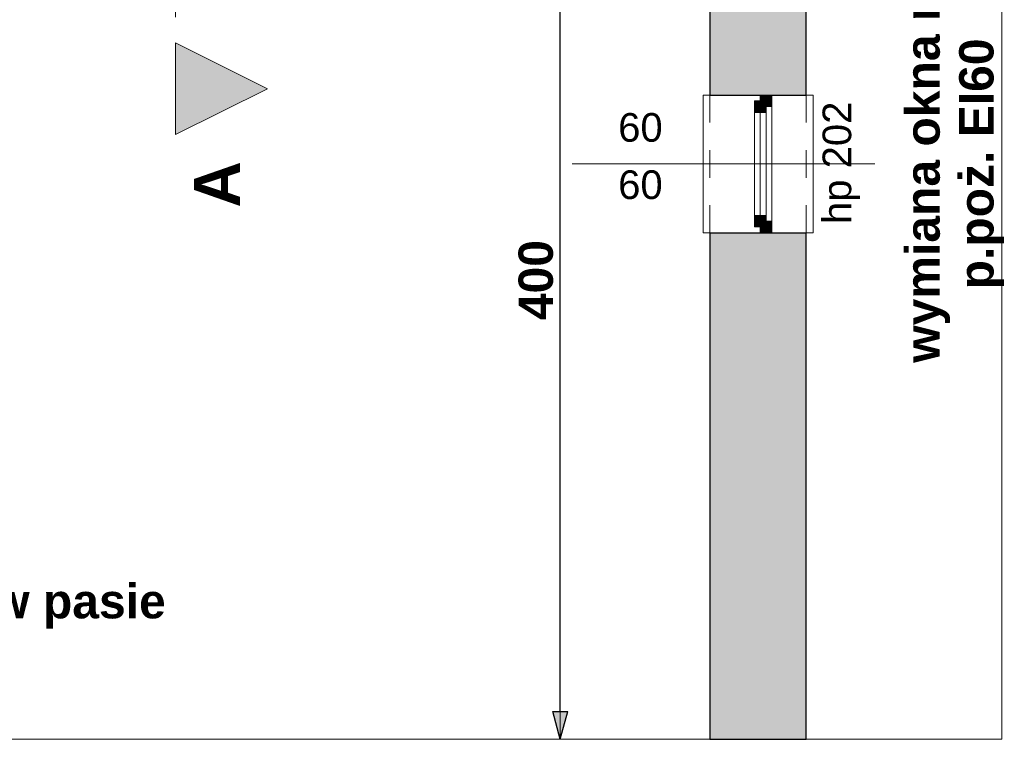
# Model space of a CAD drawing. Header units: centimetres. Extents: x -509 to 939, y -960 to 494.
# Tile 2 of 14: x -61 to 369, y -960 to -647. Entities that reach past the tile are written whole.
import ezdxf

# ---------------------------------------------------------------- set-up
doc = ezdxf.new("R2010")
doc.units = ezdxf.units.CM
doc.header["$MEASUREMENT"] = 0
for name, pattern in [('Przerywana', [24, 12, -12]), ('Przerywana długa', [39, 25, -14]), ('Wipeout_Contour', [100, 0, -100])]:
    doc.linetypes.add(name, pattern=pattern)
for name, color, linetype, lineweight in [('130-Teren_Nr_pióra__19', 255, 'Continuous', 0), ('220 - ŚCIANY WEWNĘTRZNE_Nr_pióra__27', 7, 'Continuous', 25), ('220-A Ściany_Nr_pióra__120', 7, 'Continuous', 13), ('220-Ściany_Nr_pióra__19', 255, 'Continuous', 13), ('440-Stropy_Nr_pióra__19', 255, 'Continuous', 0), ('Nowe_220-A Ściany_Nr_pióra__20', 1, 'Continuous', 13), ('Nowe_299-Wymiary Opisy_Nr_pióra__140', 1, 'Continuous', 25), ('Nowe_299-Wymiary Opisy_Nr_pióra__20', 1, 'Continuous', 13), ('Nowe_299-Wymiary Opisy_Nr_pióra__6', 5, 'Continuous', 13), ('Nowe_A-TABELKA_Nr_pióra__140', 1, 'Continuous', 25), ('Nowe_Bloki tekstowe_Nr_pióra__140', 1, 'Continuous', 25), ('Okna Archicada_Nr_pióra__27', 7, 'Continuous', 25), ('Znaczniki okien Archicada_Nr_pióra__7', 7, 'Continuous', 13)]:
    doc.layers.add(name, color=color, linetype=linetype, lineweight=lineweight)
for name, color, linetype in [('220 - ŚCIANY WEWNĘTRZNE', 7, 'Continuous'), ('440-Stropy', 7, 'Continuous'), ('Nowe_299-Wymiary Opisy', 7, 'Continuous'), ('Okna Archicada', 7, 'Continuous')]:
    doc.layers.add(name, color=color, linetype=linetype)
for name, color, linetype, lineweight, true_color in [('840-Znaczniki ogólne_Nr_pióra__5', 7, 'Continuous', 13, 0x40a5ff), ('Nowe_299-Wymiary Opisy_Nr_pióra__45', 7, 'Continuous', 15, 0x40a5ff), ('Nowe_299-Wymiary Opisy_Nr_pióra__85', 7, 'Continuous', 13, 0x80c2ff), ('Okna Archicada_Nr_pióra__23', 7, 'Continuous', 15, 0xff6600), ('Okna Archicada_Nr_pióra__3', 7, 'Continuous', 13, 0xff6600), ('Znaczniki okien Archicada_Nr_pióra__45', 7, 'Continuous', 15, 0x40a5ff)]:
    doc.layers.add(name, color=color, linetype=linetype, lineweight=lineweight, true_color=true_color)
doc.styles.add('STYL_AUTOMATYCZNY_1', font='arial.ttf')
doc.styles.add('STYL_AUTOMATYCZNY_2', font='arial.ttf')
doc.styles.add('STYL_AUTOMATYCZNY_3', font='arial.ttf')
doc.styles.add('STYL_AUTOMATYCZNY_4', font='arial.ttf')
doc.dimstyles.new('STYL_AUTOMATYCZNY__1', dxfattribs={"dimtxt": 15, "dimasz": 11.875, "dimexe": 0.18, "dimexo": 0.0625, "dimgap": 0, "dimtad": 1, "dimtih": 1, "dimtoh": 1, "dimdec": 0, "dimzin": 0, "dimdsep": 46, "dimtxsty": 'STYL_AUTOMATYCZNY_2', "dimblk": 'ARROWHEAD_6', "dimblk1": 'ARROWHEAD_6', "dimblk2": 'ARROWHEAD_6', "dimcen": 0.09, "dimse1": 1, "dimse2": 1, "dimclrd": 256, "dimclre": 256, "dimclrt": 5, "dimadec": 1, "dimazin": 0, "dimtfac": 1, "dimtdec": 4, "dimtmove": 0, "dimatfit": 3, "dimfxl": 1, "dimtolj": 1, "dimtzin": 0, "dimarcsym": 0})
doc.dimstyles.new('STYL_AUTOMATYCZNY__3', dxfattribs={"dimtxt": 15, "dimasz": 11.875, "dimexe": 0.18, "dimexo": 0.0625, "dimgap": 0, "dimtad": 1, "dimdec": 0, "dimzin": 0, "dimdsep": 46, "dimtxsty": 'STYL_AUTOMATYCZNY_3', "dimblk": 'ARROWHEAD_5', "dimblk1": 'ARROWHEAD_5', "dimblk2": 'ARROWHEAD_5', "dimcen": 0.09, "dimse1": 1, "dimse2": 1, "dimclrd": 1, "dimclre": 1, "dimclrt": 1, "dimadec": 1, "dimazin": 0, "dimtfac": 1, "dimtdec": 4, "dimtmove": 0, "dimatfit": 3, "dimfxl": 1, "dimtolj": 1, "dimtzin": 0, "dimarcsym": 0})

# ---------------------------------------------------------------- blocks, each defined once
blk = doc.blocks.new('*D5')
at = {"layer": 'Nowe_299-Wymiary Opisy_Nr_pióra__45', "color": 161, "linetype": 'Continuous', "lineweight": 15, "true_color": 0x40a5ff}
for p, q in [((181.39, -622.76), (168.89, -635.26)), ((234.13, -635.26), (246.63, -622.76))]:
    blk.add_line(p, q, dxfattribs=at)
at = {"layer": 'Nowe_299-Wymiary Opisy_Nr_pióra__85', "color": 151, "linetype": 'Continuous', "lineweight": 13, "true_color": 0x80c2ff}
for p, q in [((175.14, -640.73), (175.14, -617.29)), ((240.38, -640.73), (240.38, -617.29)), ((175.14, -629.01), (240.38, -629.01)), ((240.38, -629.01), (249.76, -629.01))]:
    blk.add_line(p, q, dxfattribs=at)
at = {"layer": 'Nowe_299-Wymiary Opisy_Nr_pióra__6', "color": 5, "lineweight": 13, "insert": (196.32, -626.01), "char_height": 15, "attachment_point": 7, "style": 'STYL_AUTOMATYCZNY_2'}
blk.add_mtext('\\A1;{\\pql;\\fArial|b0|i0|c238|p0;\\W1.000000;65}', dxfattribs=at)
blk = doc.blocks.new('ARROWHEAD_6')
at = {"color": 0, "linetype": 'Continuous', "lineweight": 0}
for p, q in [((-0.5, -0.5), (0.5, 0.5)), ((0, 0), (-1, 0))]:
    blk.add_line(p, q, dxfattribs=at)
blk = doc.blocks.new('*D14')
at = {"layer": 'Nowe_299-Wymiary Opisy_Nr_pióra__140', "linetype": 'Continuous', "lineweight": 25}
for points in [[(175.14, -560.47), (171.91, -572.54), (178.38, -572.54)], [(175.14, -960.47), (178.38, -948.4), (171.91, -948.4)]]:
    blk.add_hatch(color=1, dxfattribs=at).paths.add_polyline_path(points)
at = {"layer": 'Nowe_299-Wymiary Opisy_Nr_pióra__140', "color": 1, "linetype": 'Continuous', "lineweight": 25}
for p, q in [((175.14, -560.47), (171.91, -572.54)), ((175.14, -560.47), (178.38, -572.54)), ((178.38, -572.54), (171.91, -572.54)), ((175.14, -948.4), (175.14, -572.54)), ((171.91, -948.4), (178.38, -948.4)), ((175.14, -960.47), (171.91, -948.4)), ((175.14, -960.47), (178.38, -948.4))]:
    blk.add_line(p, q, dxfattribs=at)
at = {"layer": 'Nowe_299-Wymiary Opisy_Nr_pióra__20', "color": 1, "lineweight": 13, "insert": (172.14, -777.63), "char_height": 15, "attachment_point": 7, "rotation": 90, "style": 'STYL_AUTOMATYCZNY_3'}
blk.add_mtext('\\A1;{\\pql;\\fArial|b1|i0|c238|p0;\\W1.000000;400}', dxfattribs=at)
blk = doc.blocks.new('ARROWHEAD_5')
at = {"linetype": 'Continuous', "lineweight": 0}
blk.add_hatch(color=0, dxfattribs=at).paths.add_polyline_path([(-1, 0.2679), (0, 0), (-1, -0.2679)])
at = {"color": 0, "linetype": 'Continuous', "lineweight": 0}
blk.add_line((0, 0), (-1, 0), dxfattribs=at)

msp = doc.modelspace()

# ---------------------------------------------------------------- hatches: boundary and pattern name
at = {"layer": '220-Ściany_Nr_pióra__19', "linetype": 'Continuous', "lineweight": 13}
h = msp.add_hatch(dxfattribs=at)
h.set_pattern_fill('Podwójny_szraf_1_4_0001', color=255, style=0, pattern_type=2)
h.set_pattern_definition([(45, (0, 0), (-22.981, 22.981), []), (45, (-4.596, 4.596), (-22.981, 22.981), [])])
h.paths.add_polyline_path([(-60.62, 390.38), (-449.86, 390.38), (-449.86, -250.47), (-60.62, -250.47), (-60.62, 141.53), (282.38, 141.53), (282.38, -960.47), (367.7, -960.47), (367.7, 141.53), (367.7, 390.38)])

# ---------------------------------------------------------------- linework, layer by layer
at = {"layer": '130-Teren_Nr_pióra__19', "color": 255, "linetype": 'Continuous', "lineweight": 0, "flags": 128}
msp.add_lwpolyline([(-449.86, -396.47), (-49.86, -396.47), (-49.86, -560.47), (175.14, -560.47), (175.14, -396.47), (240.38, -396.47), (240.38, -960.47), (-449.86, -960.47)], close=True, dxfattribs=at)

# ---------------------------------------------------------------- next in the draw order: wipeouts: each hides what was drawn before it
at = {"color": 254, "linetype": 'Wipeout_Contour', "lineweight": 0, "ltscale": 4498.88781}
msp.add_wipeout([(-449.86, 390.38), (-449.86, -250.47), (282.38, -250.47), (282.38, -960.47), (367.7, -960.47), (367.7, -250.47), (367.7, 390.38)], dxfattribs=at).dxf.layer = '440-Stropy'

# ---------------------------------------------------------------- next in the draw order: linework, layer by layer
at = {"layer": '440-Stropy_Nr_pióra__19', "color": 255, "linetype": 'Continuous', "lineweight": 0, "flags": 128}
msp.add_lwpolyline([(-449.86, 390.38), (-449.86, -250.47), (282.38, -250.47), (282.38, -960.47), (367.7, -960.47), (367.7, -250.47), (367.7, 390.38)], close=True, dxfattribs=at)

# ---------------------------------------------------------------- next in the draw order: wipeouts: each hides what was drawn before it
at = {"color": 254, "linetype": 'Wipeout_Contour', "lineweight": 0, "ltscale": 5304.275944}
msp.add_wipeout([(-449.86, -250.47), (240.38, -250.47), (282.38, -250.47), (282.38, -960.47), (367.7, -960.47), (367.7, -250.47), (367.7, 390.38), (240.38, 390.38), (-449.86, 390.38)], dxfattribs=at).dxf.layer = '440-Stropy'

# ---------------------------------------------------------------- next in the draw order: hatches: boundary and pattern name
at = {"layer": '220 - ŚCIANY WEWNĘTRZNE', "linetype": 'Continuous', "lineweight": 0, "true_color": 0x7f7f7f}
for points in [[(240.38, -517.47), (240.38, -679.47), (282.38, -679.47), (282.38, -517.47)], [(240.38, -960.47), (282.38, -960.47), (282.38, -739.47), (240.38, -739.47)]]:
    msp.add_hatch(color=8, dxfattribs=at).paths.add_polyline_path(points)
at = {"layer": '840-Znaczniki ogólne_Nr_pióra__5', "linetype": 'Continuous', "lineweight": 13, "true_color": 0x40a5ff}
msp.add_hatch(color=161, dxfattribs=at).paths.add_polyline_path([(7.39, -696.69), (47.39, -676.69), (7.39, -656.69)])

# ---------------------------------------------------------------- next in the draw order: linework, layer by layer
at = {"layer": '220 - ŚCIANY WEWNĘTRZNE_Nr_pióra__27', "color": 7, "linetype": 'Continuous', "lineweight": 25}
for p, q in [((240.38, -679.47), (262.38, -679.47)), ((262.38, -679.47), (267.38, -679.47)), ((267.38, -679.47), (282.38, -679.47)), ((240.38, -739.47), (262.38, -739.47)), ((262.38, -739.47), (267.38, -739.47)), ((267.38, -739.47), (282.38, -739.47))]:
    msp.add_line(p, q, dxfattribs=at)
at = {"layer": '220 - ŚCIANY WEWNĘTRZNE_Nr_pióra__27', "color": 7, "linetype": 'Continuous', "lineweight": 25, "flags": 128}
for points in [[(240.38, -517.47), (240.38, -679.47)], [(282.38, -679.47), (282.38, -517.47)], [(240.38, -739.47), (240.38, -960.47)], [(282.38, -960.47), (282.38, -739.47)], [(240.38, -960.47), (282.38, -960.47)]]:
    msp.add_lwpolyline(points, dxfattribs=at)
at = {"layer": '220-A Ściany_Nr_pióra__120', "color": 7, "linetype": 'Przerywana długa', "lineweight": 13}
msp.add_line((240.38, -960.47), (367.7, -960.47), dxfattribs=at)
at = {"layer": '440-Stropy_Nr_pióra__19', "color": 255, "linetype": 'Continuous', "lineweight": 0, "flags": 128}
msp.add_lwpolyline([(-449.86, -250.47), (240.38, -250.47), (282.38, -250.47), (282.38, -960.47), (367.7, -960.47), (367.7, -250.47), (367.7, 390.38), (240.38, 390.38), (-449.86, 390.38)], close=True, dxfattribs=at)
at = {"layer": '840-Znaczniki ogólne_Nr_pióra__5', "color": 161, "linetype": 'Przerywana', "lineweight": 13, "true_color": 0x40a5ff}
msp.add_line((7.39, 422.55), (7.39, -656.69), dxfattribs=at)
at = {"layer": '840-Znaczniki ogólne_Nr_pióra__5', "color": 161, "linetype": 'Continuous', "lineweight": 13, "true_color": 0x40a5ff, "flags": 128}
msp.add_lwpolyline([(7.39, -696.69), (7.39, -656.69), (47.39, -676.69)], close=True, dxfattribs=at)
at = {"layer": 'Nowe_220-A Ściany_Nr_pióra__20', "color": 1, "linetype": 'Continuous', "lineweight": 13}
msp.add_line((175.14, -560.47), (175.14, -960.47), dxfattribs=at)

# ---------------------------------------------------------------- next in the draw order: texts
at = {"layer": '840-Znaczniki ogólne_Nr_pióra__5', "color": 161, "lineweight": 13, "true_color": 0x40a5ff, "insert": (35.39, -728.5), "char_height": 20, "attachment_point": 7, "rotation": 90, "style": 'STYL_AUTOMATYCZNY_4'}
msp.add_mtext('\\A1;{\\pql;\\pt0;\\fArial|b1|i0|c238|p0;\\W1.000000;A}', dxfattribs=at)
at = {"layer": 'Nowe_A-TABELKA_Nr_pióra__140', "color": 1, "linetype": 'Continuous', "lineweight": 25, "insert": (-449.86, -822.47), "char_height": 15, "width": 461.4276, "attachment_point": 1, "line_spacing_factor": 0.936354, "style": 'STYL_AUTOMATYCZNY_4'}
msp.add_mtext('\\A1;{\\pql;\\fArial|b1|i0|c238|p0;\\L\\W1.000000;\\LUWAGA:\\P\\pql;\\fArial|b1|i0|c238|p0;\\l\\W1.000000;\\lWindę należy wydzielić pożarowo od istniejącego budynku porzez\\P\\pql;\\fArial|b1|i0|c238|p0;\\l\\W1.000000;\\lwymienę istniejąc\\fArial|b1|i0|c238|p0;\\l\\W1.000000;\\lych\\fArial|b1|i0|c238|p0;\\l\\W1.000000;\\l ok\\fArial|b1|i0|c238|p0;\\l\\W1.000000;\\lien\\fArial|b1|i0|c238|p0;\\l\\W1.000000;\\l na p.poż. w pasie 4m \\fArial|b1|i0|c238|p0;\\l\\H0.984482x;\\W1.000000;\\l+ wełna na elewacj\\fArial|b1|i0|c238|p0;\\H1.015763x;\\W1.000000;i}', dxfattribs=at)
at = {"layer": 'Nowe_Bloki tekstowe_Nr_pióra__140', "color": 1, "linetype": 'Continuous', "lineweight": 25, "insert": (325.62, -709.47), "char_height": 15, "width": 173.2349, "attachment_point": 2, "rotation": 90, "line_spacing_factor": 0.938653, "style": 'STYL_AUTOMATYCZNY_4'}
msp.add_mtext('\\A1;{\\pqc;\\fArial|b1|i0|c238|p0;\\W1.000000;wymiana okna na p.poż.\\fArial|b1|i0|c238|p0;\\W1.000000; EI60}', dxfattribs=at)
at = {"layer": 'Znaczniki okien Archicada_Nr_pióra__7', "color": 7, "lineweight": 13, "insert": (200.38, -703.43), "char_height": 12.5, "attachment_point": 7, "style": 'STYL_AUTOMATYCZNY_1'}
msp.add_mtext('\\A1;{\\pql;\\pt0;\\fArial|b0|i0|c238|p0;\\W1.000000;60\\fArial|b0|i0|c238|p0;\\W1.000000;\\A1{\\H.66x;\\S^  ;}\\fArial|b0|i0|c238|p0;\\W1.000000;\\fArial|b0|i0|c238|p0;\\W1.000000;}', dxfattribs=at)

# ---------------------------------------------------------------- next in the draw order: dimensions: what is measured, and where the dimension line sits
at = {"layer": 'Nowe_299-Wymiary Opisy', "color": 1, "linetype": 'Continuous', "lineweight": 25}
dim = msp.add_linear_dim(base=(175.14, -560.47), p1=(175.14, -960.47), p2=(175.14, -560.47), angle=90, dimstyle='STYL_AUTOMATYCZNY__3', dxfattribs=at)
dim.commit()
dim.dimension.update_dxf_attribs({"geometry": '*D14', "text_midpoint": (164.64, -760.51), "dimtype": 160, "text_rotation": 90})

# ---------------------------------------------------------------- next in the draw order: wipeouts: each hides what was drawn before it
at = {"color": 254, "linetype": 'Wipeout_Contour', "lineweight": 0, "ltscale": 4507.981413}
msp.add_wipeout([(262.38, -739.47), (262.38, -679.47), (240.38, -679.47), (237.38, -679.47), (237.38, -739.47), (240.38, -739.47)], dxfattribs=at).dxf.layer = 'Okna Archicada'
at = {"color": 254, "linetype": 'Wipeout_Contour', "lineweight": 0, "ltscale": 4573.275975}
msp.add_wipeout([(267.38, -679.47), (267.38, -739.47), (282.38, -739.47), (285.38, -739.47), (285.38, -679.47), (282.38, -679.47)], dxfattribs=at).dxf.layer = 'Okna Archicada'

# ---------------------------------------------------------------- next in the draw order: hatches: boundary and pattern name
at = {"layer": 'Okna Archicada', "linetype": 'Continuous', "lineweight": 0, "true_color": 0x7f7f7f}
for points in [[(267.38, -679.47), (262.38, -679.47), (262.38, -681.97), (264.88, -681.97), (264.88, -684.47), (267.38, -684.47)], [(262.38, -739.47), (267.38, -739.47), (267.38, -734.47), (264.88, -734.47), (264.88, -736.97), (262.38, -736.97)]]:
    msp.add_hatch(color=8, dxfattribs=at).paths.add_polyline_path(points)

# ---------------------------------------------------------------- next in the draw order: linework, layer by layer
at = {"layer": 'Okna Archicada_Nr_pióra__23', "color": 30, "linetype": 'Continuous', "lineweight": 15, "true_color": 0xff6600}
for p, q in [((259.88, -681.97), (264.88, -681.97)), ((262.38, -681.97), (262.38, -679.47)), ((264.88, -681.97), (262.38, -681.97)), ((264.88, -736.97), (259.88, -736.97)), ((262.38, -739.47), (262.38, -736.97)), ((262.38, -736.97), (264.88, -736.97))]:
    msp.add_line(p, q, dxfattribs=at)
at = {"layer": 'Okna Archicada_Nr_pióra__27', "color": 7, "linetype": 'Continuous', "lineweight": 25}
for p, q in [((240.38, -679.47), (262.38, -679.47)), ((262.38, -679.47), (267.38, -679.47)), ((262.38, -679.47), (267.38, -679.47)), ((267.38, -679.47), (282.38, -679.47)), ((240.38, -739.47), (262.38, -739.47)), ((262.38, -739.47), (267.38, -739.47)), ((262.38, -739.47), (267.38, -739.47)), ((267.38, -739.47), (282.38, -739.47))]:
    msp.add_line(p, q, dxfattribs=at)
at = {"layer": 'Okna Archicada_Nr_pióra__3', "color": 30, "linetype": 'Continuous', "lineweight": 13, "true_color": 0xff6600}
for p, q in [((237.38, -739.47), (237.38, -679.47)), ((237.38, -679.47), (240.38, -679.47)), ((285.38, -679.47), (282.38, -679.47)), ((285.38, -739.47), (285.38, -679.47)), ((240.38, -739.47), (237.38, -739.47)), ((282.38, -739.47), (285.38, -739.47))]:
    msp.add_line(p, q, dxfattribs=at)
at = {"layer": 'Okna Archicada_Nr_pióra__3', "color": 30, "linetype": 'Przerywana', "lineweight": 13, "true_color": 0xff6600}
for p, q in [((240.38, -739.47), (240.38, -679.47)), ((282.38, -739.47), (282.38, -679.47))]:
    msp.add_line(p, q, dxfattribs=at)

# ---------------------------------------------------------------- next in the draw order: texts
at = {"layer": 'Znaczniki okien Archicada_Nr_pióra__7', "color": 7, "lineweight": 13, "insert": (200.38, -728.43), "char_height": 12.5, "attachment_point": 7, "style": 'STYL_AUTOMATYCZNY_1'}
msp.add_mtext('\\A1;{\\pql;\\pt0;\\fArial|b0|i0|c238|p0;\\W1.000000;60\\fArial|b0|i0|c238|p0;\\W1.000000;\\A1{\\H.66x;\\S^  ;}\\fArial|b0|i0|c238|p0;\\W1.000000;\\fArial|b0|i0|c238|p0;\\W1.000000;}', dxfattribs=at)

# ---------------------------------------------------------------- next in the draw order: dimensions: what is measured, and where the dimension line sits
at = {"layer": 'Nowe_299-Wymiary Opisy', "color": 151, "linetype": 'Continuous', "lineweight": 13, "true_color": 0x80c2ff}
dim = msp.add_linear_dim(base=(240.38, -629.01), p1=(175.14, -434.47), p2=(240.38, -960.47), dimstyle='STYL_AUTOMATYCZNY__1', dxfattribs=at)
dim.commit()
dim.dimension.update_dxf_attribs({"geometry": '*D5', "text_midpoint": (207.74, -618.51), "dimtype": 160})

# ---------------------------------------------------------------- next in the draw order: wipeouts: each hides what was drawn before it
at = {"color": 254, "linetype": 'Wipeout_Contour', "lineweight": 0, "ltscale": 6056.901272}
msp.add_wipeout([(259.88, -686.97), (259.88, -731.97), (264.88, -731.97), (264.88, -734.47), (267.38, -734.47), (267.38, -684.47), (264.88, -684.47), (264.88, -686.97)], dxfattribs=at).dxf.layer = 'Okna Archicada'

# ---------------------------------------------------------------- next in the draw order: hatches: boundary and pattern name
at = {"layer": 'Okna Archicada', "linetype": 'Continuous', "lineweight": 0, "true_color": 0x7f7f7f}
for points in [[(264.88, -681.97), (259.88, -681.97), (259.88, -686.97), (264.88, -686.97)], [(259.88, -736.97), (264.88, -736.97), (264.88, -731.97), (259.88, -731.97)]]:
    msp.add_hatch(color=8, dxfattribs=at).paths.add_polyline_path(points)

# ---------------------------------------------------------------- next in the draw order: linework, layer by layer
at = {"layer": 'Okna Archicada_Nr_pióra__23', "color": 30, "linetype": 'Continuous', "lineweight": 15, "true_color": 0xff6600}
for p, q in [((264.88, -684.47), (264.88, -681.97)), ((267.38, -679.47), (267.38, -684.47)), ((267.38, -684.47), (264.88, -684.47)), ((264.88, -736.97), (264.88, -734.47)), ((264.88, -734.47), (267.38, -734.47)), ((267.38, -734.47), (267.38, -739.47))]:
    msp.add_line(p, q, dxfattribs=at)
at = {"layer": 'Okna Archicada_Nr_pióra__3', "color": 30, "linetype": 'Continuous', "lineweight": 13, "true_color": 0xff6600}
msp.add_line((267.38, -684.47), (267.38, -734.47), dxfattribs=at)

# ---------------------------------------------------------------- next in the draw order: wipeouts: each hides what was drawn before it
at = {"color": 254, "linetype": 'Wipeout_Contour', "lineweight": 0, "ltscale": 3025.942194}
msp.add_wipeout([(264.88, -686.97), (259.88, -686.97), (259.88, -731.97), (264.88, -731.97)], dxfattribs=at).dxf.layer = 'Okna Archicada'

# ---------------------------------------------------------------- next in the draw order: linework, layer by layer
at = {"layer": 'Okna Archicada_Nr_pióra__23', "color": 30, "linetype": 'Continuous', "lineweight": 15, "true_color": 0xff6600}
for p, q in [((259.88, -686.97), (259.88, -681.97)), ((264.88, -681.97), (264.88, -686.97)), ((264.88, -686.97), (259.88, -686.97)), ((259.88, -731.97), (259.88, -686.97)), ((262.38, -731.97), (262.38, -686.97)), ((264.88, -686.97), (264.88, -731.97)), ((259.88, -736.97), (259.88, -731.97)), ((259.88, -731.97), (264.88, -731.97)), ((264.88, -731.97), (264.88, -736.97))]:
    msp.add_line(p, q, dxfattribs=at)
at = {"layer": 'Okna Archicada_Nr_pióra__3', "color": 30, "linetype": 'Continuous', "lineweight": 13, "true_color": 0xff6600}
msp.add_line((259.88, -731.97), (259.88, -686.97), dxfattribs=at)
at = {"layer": 'Znaczniki okien Archicada_Nr_pióra__45', "color": 161, "linetype": 'Continuous', "lineweight": 15, "true_color": 0x40a5ff}
msp.add_line((180.38, -709.47), (312.38, -709.47), dxfattribs=at)

# ---------------------------------------------------------------- next in the draw order: texts
at = {"layer": 'Znaczniki okien Archicada_Nr_pióra__7', "color": 7, "lineweight": 13, "insert": (305.79, -735.69), "char_height": 12.5, "attachment_point": 7, "rotation": 90, "style": 'STYL_AUTOMATYCZNY_1'}
msp.add_mtext('\\A1;{\\pql;\\pt0;\\fArial|b0|i0|c238|p0;\\W1.000000;hp 202\\fArial|b0|i0|c238|p0;\\W1.000000;\\A1{\\H.66x;\\S^  ;}\\fArial|b0|i0|c238|p0;\\W1.000000;\\fArial|b0|i0|c238|p0;\\W1.000000;}', dxfattribs=at)

doc.saveas('drawing.dxf')
